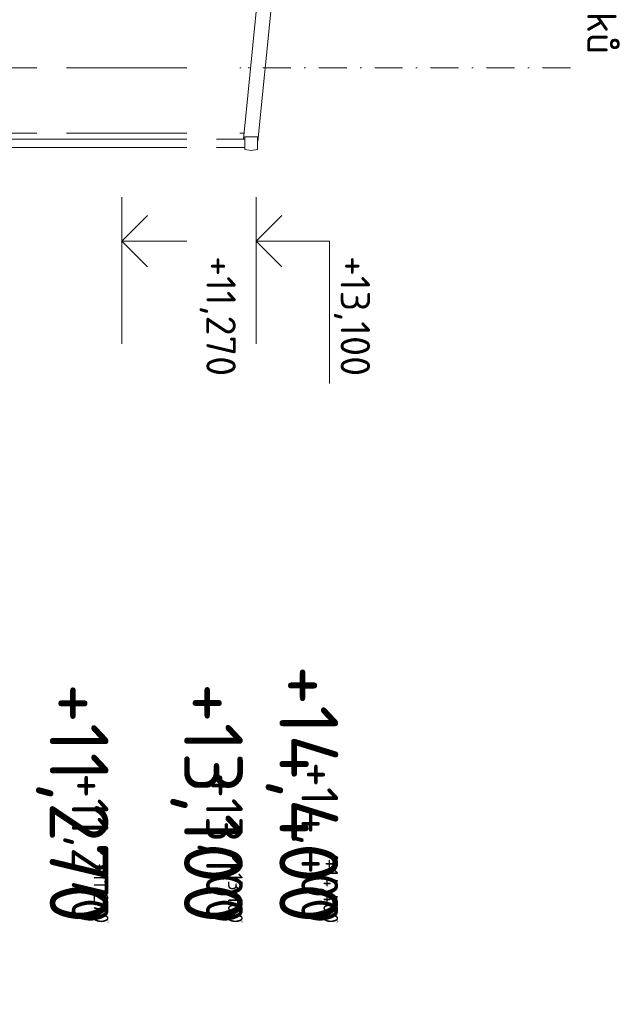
# Model space of a CAD drawing. Header units: millimetres. Extents: x -725694 to 4766210, y -2984614 to 2187451.
# Tile 12 of 256: x -49154 to -40915, y -12771 to 657. Entities that reach past the tile are written whole.
import ezdxf
from ezdxf import colors
from ezdxf.entities.mleader import LeaderData, LeaderLine
from ezdxf.enums import TextEntityAlignment as Align
from ezdxf.math import Vec2, Vec3

# ---------------------------------------------------------------- set-up
doc = ezdxf.new("R2010")
doc.units = ezdxf.units.MM
for name, pattern in [('CENTERX2', [101.6, 63.5, -12.7, 12.7, -12.7]), ('DASHDOT', [25.4, 12.7, -6.35, 0, -6.35]), ('DIVIDE', [31.75, 12.7, -6.35, 0, -6.35, 0, -6.35])]:
    doc.linetypes.add(name, pattern=pattern)
for name, color, linetype in [('0 @ 1', 7, 'Continuous'), ('0 @ 10', 7, 'Continuous'), ('0 @ 100', 7, 'Continuous'), ('0 @ 200', 7, 'Continuous'), ('0 @ 250 (1)', 7, 'Continuous'), ('0 @ 250 (2)', 7, 'Continuous'), ('0 @ 400', 7, 'Continuous')]:
    doc.layers.add(name, color=color, linetype=linetype)
for name, color, linetype, lineweight in [('A99_N_koty-200-vysk', 7, 'Continuous', 9), ('A99_N_sraf', 7, 'Continuous', 0), ('A99_N_txt-popis-50 @ 200', 7, 'Continuous', 9), ('A99_S_kce-pohl', 7, 'Continuous', 5), ('A99_S_osy', 7, 'CENTERX2', 5), ('PBS - odstupy', 1, 'DIVIDE', 30)]:
    doc.layers.add(name, color=color, linetype=linetype, lineweight=lineweight)
doc.styles.add('A99_kota', font='isocpeur.ttf', dxfattribs={"height": 2})
doc.styles.add('A99_popis', font='isocpeur.ttf')

# ---------------------------------------------------------------- blocks, each defined once
blk = doc.blocks.new('*U124')
at = {"color": 0, "linetype": 'ByBlock', "lineweight": -2}
blk.add_line((-3, 0), (7, 0), dxfattribs=at)
for points in [[(0, 0), (0, 5), (0, 5), (9.7, 5)], [(-1.75, 1.75), (0, 0), (1.75, 1.75)]]:
    blk.add_lwpolyline(points, dxfattribs=at)
at = {"color": 0, "linetype": 'ByBlock', "lineweight": -2, "style": 'A99_kota'}
for tag, p in [('VYSKA', (9.2, 7.75)), ('POPIS', (9.2, 4.5))]:
    blk.add_attdef(tag, text='', height=2, dxfattribs=at).set_placement(p, align=Align.TOP_RIGHT)
blk = doc.blocks.new('*U6434')
at = {"layer": 'A99_N_koty-200-vysk', "lineweight": 5}
ref = blk.add_blockref('*U124', (-47760, -2365), dxfattribs=dict(at, xscale=200, yscale=200, zscale=200, rotation=270))
ref.add_attrib('VYSKA', '+11,270', dxfattribs={"layer": '0 @ 400', "color": 0, "linetype": 'ByBlock', "lineweight": -2, "height": 800, "rotation": 270, "style": 'A99_kota'}).set_placement((-47945, -11665), align=Align.TOP_RIGHT)
ref = blk.add_blockref('*U124', (-47760, -2365), dxfattribs=dict(at, xscale=200, yscale=200, zscale=200, rotation=270))
ref.add_attrib('VYSKA', '+11,270', dxfattribs={"layer": '0 @ 250 (1)', "color": 0, "linetype": 'ByBlock', "lineweight": -2, "height": 500, "rotation": 270, "style": 'A99_kota'}).set_placement((-47945, -11665), align=Align.TOP_RIGHT)
ref = blk.add_blockref('*U124', (-47760, -2365), dxfattribs=dict(at, xscale=200, yscale=200, zscale=200, rotation=270))
ref.add_attrib('VYSKA', '+11,270', dxfattribs={"layer": '0 @ 250 (2)', "color": 0, "linetype": 'ByBlock', "lineweight": -2, "height": 500, "rotation": 270, "style": 'A99_kota'}).set_placement((-47945, -11665), align=Align.TOP_RIGHT)
ref = blk.add_blockref('*U124', (-47760, -2365), dxfattribs=dict(at, xscale=200, yscale=200, zscale=200, rotation=270))
ref.add_attrib('VYSKA', '+11,270', dxfattribs={"layer": '0 @ 100', "color": 0, "linetype": 'ByBlock', "lineweight": -2, "height": 200, "rotation": 270, "style": 'A99_kota'}).set_placement((-47945, -11665), align=Align.TOP_RIGHT)
ref = blk.add_blockref('*U124', (-47760, -2365), dxfattribs=dict(at, xscale=200, yscale=200, zscale=200, rotation=270))
ref.add_attrib('VYSKA', '+11,270', dxfattribs={"layer": '0 @ 10', "color": 0, "linetype": 'ByBlock', "lineweight": -2, "height": 20, "rotation": 270, "style": 'A99_kota'}).set_placement((-47945, -11665), align=Align.TOP_RIGHT)
ref = blk.add_blockref('*U124', (-47760, -2365), dxfattribs=dict(at, xscale=200, yscale=200, zscale=200, rotation=270))
ref.add_attrib('VYSKA', '+11,270', dxfattribs={"layer": '0 @ 1', "color": 0, "linetype": 'ByBlock', "lineweight": -2, "height": 2, "rotation": 270, "style": 'A99_kota'}).set_placement((-47945, -11665), align=Align.TOP_RIGHT)
ref = blk.add_blockref('*U124', (-47760, -2365), dxfattribs=dict(at, xscale=200, yscale=200, zscale=200, rotation=270))
ref.add_attrib('VYSKA', '+11,270', dxfattribs={"layer": '0 @ 200', "color": 0, "linetype": 'ByBlock', "lineweight": -2, "height": 400, "rotation": 270, "style": 'A99_kota'}).set_placement((-46210, -4205), align=Align.TOP_RIGHT)
blk = doc.blocks.new('*U6435')
at = {"layer": 'A99_N_koty-200-vysk', "lineweight": 5}
ref = blk.add_blockref('*U124', (-45930, -2365), dxfattribs=dict(at, xscale=200, yscale=200, zscale=200, rotation=270))
ref.add_attrib('VYSKA', '+13,100', dxfattribs={"layer": '0 @ 400', "color": 0, "linetype": 'ByBlock', "lineweight": -2, "height": 800, "rotation": 270, "style": 'A99_kota'}).set_placement((-46115, -11665), align=Align.TOP_RIGHT)
ref = blk.add_blockref('*U124', (-45930, -2365), dxfattribs=dict(at, xscale=200, yscale=200, zscale=200, rotation=270))
ref.add_attrib('VYSKA', '+13,100', dxfattribs={"layer": '0 @ 250 (1)', "color": 0, "linetype": 'ByBlock', "lineweight": -2, "height": 500, "rotation": 270, "style": 'A99_kota'}).set_placement((-46115, -11665), align=Align.TOP_RIGHT)
ref = blk.add_blockref('*U124', (-45930, -2365), dxfattribs=dict(at, xscale=200, yscale=200, zscale=200, rotation=270))
ref.add_attrib('VYSKA', '+13,100', dxfattribs={"layer": '0 @ 250 (2)', "color": 0, "linetype": 'ByBlock', "lineweight": -2, "height": 500, "rotation": 270, "style": 'A99_kota'}).set_placement((-46115, -11665), align=Align.TOP_RIGHT)
ref = blk.add_blockref('*U124', (-45930, -2365), dxfattribs=dict(at, xscale=200, yscale=200, zscale=200, rotation=270))
ref.add_attrib('VYSKA', '+13,100', dxfattribs={"layer": '0 @ 100', "color": 0, "linetype": 'ByBlock', "lineweight": -2, "height": 200, "rotation": 270, "style": 'A99_kota'}).set_placement((-46115, -11665), align=Align.TOP_RIGHT)
ref = blk.add_blockref('*U124', (-45930, -2365), dxfattribs=dict(at, xscale=200, yscale=200, zscale=200, rotation=270))
ref.add_attrib('VYSKA', '+13,100', dxfattribs={"layer": '0 @ 10', "color": 0, "linetype": 'ByBlock', "lineweight": -2, "height": 20, "rotation": 270, "style": 'A99_kota'}).set_placement((-46115, -11665), align=Align.TOP_RIGHT)
ref = blk.add_blockref('*U124', (-45930, -2365), dxfattribs=dict(at, xscale=200, yscale=200, zscale=200, rotation=270))
ref.add_attrib('VYSKA', '+13,100', dxfattribs={"layer": '0 @ 1', "color": 0, "linetype": 'ByBlock', "lineweight": -2, "height": 2, "rotation": 270, "style": 'A99_kota'}).set_placement((-46115, -11665), align=Align.TOP_RIGHT)
ref = blk.add_blockref('*U124', (-45930, -2365), dxfattribs=dict(at, xscale=200, yscale=200, zscale=200, rotation=270))
ref.add_attrib('VYSKA', '+13,100', dxfattribs={"layer": '0 @ 200', "color": 0, "linetype": 'ByBlock', "lineweight": -2, "height": 400, "rotation": 270, "style": 'A99_kota'}).set_placement((-44380, -4205), align=Align.TOP_RIGHT)
blk = doc.blocks.new('*U6456')
at = {"layer": 'A99_N_koty-200-vysk', "lineweight": 5}
ref = blk.add_blockref('*U124', (-44620, 7230), dxfattribs=dict(at, xscale=200, yscale=200, zscale=200, rotation=270))
ref.add_attrib('VYSKA', '+14,400', dxfattribs={"layer": '0 @ 400', "color": 0, "linetype": 'ByBlock', "lineweight": -2, "height": 800, "rotation": 270, "style": 'A99_kota'}).set_placement((-44815, -11665), align=Align.TOP_RIGHT)
ref = blk.add_blockref('*U124', (-44620, 7230), dxfattribs=dict(at, xscale=200, yscale=200, zscale=200, rotation=270))
ref.add_attrib('VYSKA', '+14,400', dxfattribs={"layer": '0 @ 250 (1)', "color": 0, "linetype": 'ByBlock', "lineweight": -2, "height": 500, "rotation": 270, "style": 'A99_kota'}).set_placement((-44815, -11665), align=Align.TOP_RIGHT)
ref = blk.add_blockref('*U124', (-44620, 7230), dxfattribs=dict(at, xscale=200, yscale=200, zscale=200, rotation=270))
ref.add_attrib('VYSKA', '+14,400', dxfattribs={"layer": '0 @ 250 (2)', "color": 0, "linetype": 'ByBlock', "lineweight": -2, "height": 500, "rotation": 270, "style": 'A99_kota'}).set_placement((-44815, -11665), align=Align.TOP_RIGHT)
ref = blk.add_blockref('*U124', (-44620, 7230), dxfattribs=dict(at, xscale=200, yscale=200, zscale=200, rotation=270))
ref.add_attrib('VYSKA', '+14,400', dxfattribs={"layer": '0 @ 100', "color": 0, "linetype": 'ByBlock', "lineweight": -2, "height": 200, "rotation": 270, "style": 'A99_kota'}).set_placement((-44815, -11665), align=Align.TOP_RIGHT)
ref = blk.add_blockref('*U124', (-44620, 7230), dxfattribs=dict(at, xscale=200, yscale=200, zscale=200, rotation=270))
ref.add_attrib('VYSKA', '+14,400', dxfattribs={"layer": '0 @ 10', "color": 0, "linetype": 'ByBlock', "lineweight": -2, "height": 20, "rotation": 270, "style": 'A99_kota'}).set_placement((-44815, -11665), align=Align.TOP_RIGHT)
ref = blk.add_blockref('*U124', (-44620, 7230), dxfattribs=dict(at, xscale=200, yscale=200, zscale=200, rotation=270))
ref.add_attrib('VYSKA', '+14,400', dxfattribs={"layer": '0 @ 1', "color": 0, "linetype": 'ByBlock', "lineweight": -2, "height": 2, "rotation": 270, "style": 'A99_kota'}).set_placement((-44815, -11665), align=Align.TOP_RIGHT)

msp = doc.modelspace()

# ---------------------------------------------------------------- linework, layer by layer
at = {"layer": 'A99_N_sraf', "lineweight": 5}
msp.add_lwpolyline([(-58669.8, 0), (-46141.6, 0)], dxfattribs=at)
at = {"layer": 'A99_S_kce-pohl', "lineweight": 5}
for p, q in [((-46105.2, -974.6), (-44819.8, 11980)), ((-45907.7, -1000), (-44619.8, 11980)), ((-46096.8, -890), (-58669.8, -890))]:
    msp.add_line(p, q, dxfattribs=at)
msp.add_lwpolyline([(-45911.2, -1113.7), (-45911.2, -939.6)], dxfattribs=at)
at = {"layer": 'A99_S_osy', "linetype": 'DASHDOT', "lineweight": 9, "ltscale": 30}
msp.add_lwpolyline([(-61844.8, 0), (-41504.8, 0)], dxfattribs=at)

# ---------------------------------------------------------------- next in the draw order: leaders
at = {"layer": 'A99_N_txt-popis-50 @ 200', "lineweight": 9}
ml = msp.add_multileader_mtext('Standard', dxfattribs=at)
ml.set_content('\\A1;{\\C256;demontáž prosvětlení}', color=1, style='A99_popis')
ml.set_leader_properties(color=256, linetype='ByLayer', lineweight=-1)
ml.build(insert=Vec2(0, 0))
ml.multileader.update_dxf_attribs({"dogleg_length": 1, "arrow_head_size": 300, "scale": 200})
ctx = ml.context
ctx.base_point, ctx.scale, ctx.char_height, ctx.arrow_head_size, ctx.landing_gap_size, ctx.plane_origin, ctx.plane_x_axis, ctx.plane_y_axis = Vec3(-46415, 18038.3), 200, 400, 300, 250, Vec3(-63060.8, 25847.2), Vec3(0, -1), Vec3(1, 0)
notes = []
notes.append((ctx, [(1, (1, 1, 0), (-46415, 10552.2), (0, 1), 1746.2, [(0, [(-48559.8, 10552.2)], 0, [])])]))
ctx.mtext.insert, ctx.mtext.text_direction, ctx.mtext.rotation, ctx.mtext.width, ctx.mtext.flow_direction = Vec3(-46155, 17788.3), Vec3(0, -1), 4.712389, 5446.397, 5
ctx.mtext.has_bg_fill, ctx.mtext.bg_color, ctx.mtext.bg_scale_factor, ctx.mtext.bg_transparency, ctx.mtext.use_window_bg_color = 1, -1073741824, 1, 0, 1
ml = msp.add_multileader_mtext('Standard', dxfattribs=at)
ml.set_content('\\A1;{\\C256;demontáž střešních panelů PUR, tl.40mm, včetně klempířských výrobků}', color=1, style='A99_popis')
ml.set_leader_properties(color=256, linetype='ByLayer', lineweight=-1)
ml.build(insert=Vec2(0, 0))
ml.multileader.update_dxf_attribs({"dogleg_length": 1, "arrow_head_size": 300, "scale": 200})
ctx = ml.context
ctx.base_point, ctx.scale, ctx.char_height, ctx.arrow_head_size, ctx.landing_gap_size, ctx.plane_origin, ctx.plane_x_axis, ctx.plane_y_axis = Vec3(-41280, 18100), 200, 400, 300, 250, Vec3(-51755.8, 26655), Vec3(0, -1), Vec3(1, 0)
notes.append((ctx, [(1, (1, 1, 0), (-41280, 9640), (0, 1), 2920, [(0, [(-44852, 9640)], 0, [])])]))
ctx.mtext.insert, ctx.mtext.text_direction, ctx.mtext.rotation, ctx.mtext.width, ctx.mtext.flow_direction = Vec3(-41020, 17850), Vec3(0, -1), 4.712389, 5217.251, 5
ctx.mtext.has_bg_fill, ctx.mtext.bg_color, ctx.mtext.bg_scale_factor, ctx.mtext.bg_transparency, ctx.mtext.use_window_bg_color = 1, -1073741824, 1, 0, 1
for ctx, leaders in notes:
    for number, flags, end, landing, length, lines in leaders:
        leader = LeaderData()
        leader.index, (leader.has_last_leader_line, leader.has_dogleg_vector, leader.attachment_direction) = number, flags
        leader.last_leader_point, leader.dogleg_vector, leader.dogleg_length = Vec3(end), Vec3(landing), length
        for number, points, colour, breaks in lines:
            line = LeaderLine()
            line.index, line.vertices, line.color, line.breaks = number, Vec3.list(points), colors.encode_raw_color(colour), breaks
            leader.lines.append(line)
        ctx.leaders.append(leader)

# ---------------------------------------------------------------- next in the draw order: linework, layer by layer
at = {"layer": 'A99_S_kce-pohl', "lineweight": 5}
msp.add_lwpolyline([(-45911.2, -939.6), (-46084.1, -939.6), (-46084.1, -1114.6), (-46001.6, -1129.1), (-45911.2, -1113.7)], dxfattribs=at)

# ---------------------------------------------------------------- next in the draw order: leaders
at = {"layer": 'A99_N_txt-popis-50 @ 200', "lineweight": 9}
ml = msp.add_multileader_mtext('Standard', dxfattribs=at)
ml.set_content('\\A1;{\\C256;demontáž pásového světlíku}', color=1, style='A99_popis')
ml.set_leader_properties(color=256, linetype='ByLayer', lineweight=-1)
ml.build(insert=Vec2(0, 0))
ml.multileader.update_dxf_attribs({"dogleg_length": 1, "arrow_head_size": 300, "scale": 200})
ctx = ml.context
ctx.base_point, ctx.scale, ctx.char_height, ctx.arrow_head_size, ctx.landing_gap_size, ctx.plane_origin, ctx.plane_x_axis, ctx.plane_y_axis = Vec3(-41255, 74050), 200, 400, 300, 250, Vec3(-50290.8, 71245), Vec3(0, -1), Vec3(1, 0)
notes = []
notes.append((ctx, [(0, (1, 1, 0), (-41255, 74695), (0, -1), 645, [(0, [(-44352.3, 74695)], 0, [])])]))
ctx.mtext.insert, ctx.mtext.text_direction, ctx.mtext.rotation, ctx.mtext.width, ctx.mtext.defined_height, ctx.mtext.flow_direction = Vec3(-40995, 73800), Vec3(0, -1), 4.712389, 7477.425, 1693.3, 5
ctx.mtext.has_bg_fill, ctx.mtext.bg_color, ctx.mtext.bg_scale_factor, ctx.mtext.bg_transparency, ctx.mtext.use_window_bg_color = 1, -1073741824, 1, 0, 1
ml = msp.add_multileader_mtext('Standard', dxfattribs=at)
ml.set_content('\\A1;{\\C256;stěna hal C+D ze Siporexových panelů, tl. 300mm}', color=1, style='A99_popis')
ml.set_leader_properties(color=256, linetype='ByLayer', lineweight=-1)
ml.build(insert=Vec2(0, 0))
ml.multileader.update_dxf_attribs({"dogleg_length": 1, "arrow_head_size": 300, "scale": 200})
ctx = ml.context
ctx.base_point, ctx.scale, ctx.char_height, ctx.arrow_head_size, ctx.landing_gap_size, ctx.plane_origin, ctx.plane_x_axis, ctx.plane_y_axis = Vec3(-46729.8, 73076.6), 200, 400, 300, 250, Vec3(-57580.8, 64726.6), Vec3(0, -1), Vec3(1, 0)
notes.append((ctx, [(1, (1, 1, 0), (-46729.8, 64431.6), (0, 1), 585, [(0, [(-46724.8, 59836.6)], 0, [])])]))
ctx.mtext.insert, ctx.mtext.text_direction, ctx.mtext.rotation, ctx.mtext.width, ctx.mtext.flow_direction = Vec3(-46469.8, 72826.6), Vec3(0, -1), 4.712389, 7709.273, 5
ctx.mtext.has_bg_fill, ctx.mtext.bg_color, ctx.mtext.bg_scale_factor, ctx.mtext.bg_transparency, ctx.mtext.use_window_bg_color = 1, -1073741824, 1, 0, 1
ml = msp.add_multileader_mtext('Standard', dxfattribs=at)
ml.set_content('\\A1;{\\C256;vybourání oken a dozdění okenních otvorů}', color=1, style='A99_popis')
ml.set_leader_properties(color=256, linetype='ByLayer', lineweight=-1)
ml.build(insert=Vec2(0, 0))
ml.multileader.update_dxf_attribs({"dogleg_length": 1, "arrow_head_size": 300, "scale": 200})
ctx = ml.context
ctx.base_point, ctx.scale, ctx.char_height, ctx.arrow_head_size, ctx.landing_gap_size, ctx.plane_origin, ctx.plane_x_axis, ctx.plane_y_axis = Vec3(-48720, 45350), 200, 400, 300, 250, Vec3(-59565.8, 41825), Vec3(0, -1), Vec3(1, 0)
notes.append((ctx, [(1, (1, 1, 0), (-48720, 40065), (0, 1), 585, [(0, [(-48719.8, 37560)], 0, [])])]))
ctx.mtext.insert, ctx.mtext.text_direction, ctx.mtext.rotation, ctx.mtext.width, ctx.mtext.defined_height, ctx.mtext.flow_direction = Vec3(-48520, 45100), Vec3(0, -1), 4.712389, 4450, 1693.3, 5
ctx.mtext.has_bg_fill, ctx.mtext.bg_color, ctx.mtext.bg_scale_factor, ctx.mtext.bg_transparency, ctx.mtext.use_window_bg_color = 1, -1073741824, 1, 0, 1
for ctx, leaders in notes:
    for number, flags, end, landing, length, lines in leaders:
        leader = LeaderData()
        leader.index, (leader.has_last_leader_line, leader.has_dogleg_vector, leader.attachment_direction) = number, flags
        leader.last_leader_point, leader.dogleg_vector, leader.dogleg_length = Vec3(end), Vec3(landing), length
        for number, points, colour, breaks in lines:
            line = LeaderLine()
            line.index, line.vertices, line.color, line.breaks = number, Vec3.list(points), colors.encode_raw_color(colour), breaks
            leader.lines.append(line)
        ctx.leaders.append(leader)

# ---------------------------------------------------------------- next in the draw order: linework, layer by layer
at = {"layer": 'A99_S_kce-pohl', "lineweight": 5}
msp.add_lwpolyline([(-58862.4, -1084.6), (-46084.1, -1084.6), (-46084.1, -974.6), (-58855.2, -974.6)], dxfattribs=at)

# ---------------------------------------------------------------- next in the draw order: block references
at = {"layer": 'PBS - odstupy', "color": 4, "linetype": 'Continuous', "lineweight": 0}
msp.add_blockref('*U6434', (0, 0), dxfattribs=at)

# ---------------------------------------------------------------- next in the draw order: leaders
at = {"layer": 'A99_N_txt-popis-50 @ 200', "lineweight": 9}
ml = msp.add_multileader_mtext('Standard', dxfattribs=at)
ml.set_content('\\A1;{\\C256;demontáž pásového světlíku}', color=1, style='A99_popis')
ml.set_leader_properties(color=256, linetype='ByLayer', lineweight=-1)
ml.build(insert=Vec2(0, 0))
ml.multileader.update_dxf_attribs({"dogleg_length": 1, "arrow_head_size": 300, "scale": 200})
ctx = ml.context
ctx.base_point, ctx.scale, ctx.char_height, ctx.arrow_head_size, ctx.landing_gap_size, ctx.plane_origin, ctx.plane_x_axis, ctx.plane_y_axis = Vec3(-41255, 38080), 200, 400, 300, 250, Vec3(-50290.8, 35275), Vec3(0, -1), Vec3(1, 0)
notes = []
notes.append((ctx, [(0, (1, 1, 0), (-41255, 38725), (0, -1), 645, [(0, [(-44352.3, 38725)], 0, [])])]))
ctx.mtext.insert, ctx.mtext.text_direction, ctx.mtext.rotation, ctx.mtext.width, ctx.mtext.defined_height, ctx.mtext.flow_direction = Vec3(-40995, 37830), Vec3(0, -1), 4.712389, 7477.425, 1693.3, 5
ctx.mtext.has_bg_fill, ctx.mtext.bg_color, ctx.mtext.bg_scale_factor, ctx.mtext.bg_transparency, ctx.mtext.use_window_bg_color = 1, -1073741824, 1, 0, 1
for ctx, leaders in notes:
    for number, flags, end, landing, length, lines in leaders:
        leader = LeaderData()
        leader.index, (leader.has_last_leader_line, leader.has_dogleg_vector, leader.attachment_direction) = number, flags
        leader.last_leader_point, leader.dogleg_vector, leader.dogleg_length = Vec3(end), Vec3(landing), length
        for number, points, colour, breaks in lines:
            line = LeaderLine()
            line.index, line.vertices, line.color, line.breaks = number, Vec3.list(points), colors.encode_raw_color(colour), breaks
            leader.lines.append(line)
        ctx.leaders.append(leader)

# ---------------------------------------------------------------- next in the draw order: block references
at = {"layer": 'PBS - odstupy', "color": 4, "linetype": 'Continuous', "lineweight": 0}
for name in ['*U6456', '*U6435']:
    msp.add_blockref(name, (0, 0), dxfattribs=at)

# ---------------------------------------------------------------- next in the draw order: leaders
at = {"layer": 'A99_N_txt-popis-50 @ 200', "lineweight": 9}
ml = msp.add_multileader_mtext('Standard', dxfattribs=at)
ml.set_content('\\A1;{\\C256;demontáž pásového světlíku}', color=1, style='A99_popis')
ml.set_leader_properties(color=256, linetype='ByLayer', lineweight=-1)
ml.build(insert=Vec2(0, 0))
ml.multileader.update_dxf_attribs({"dogleg_length": 1, "arrow_head_size": 300, "scale": 200})
ctx = ml.context
ctx.base_point, ctx.scale, ctx.char_height, ctx.arrow_head_size, ctx.landing_gap_size, ctx.plane_origin, ctx.plane_x_axis, ctx.plane_y_axis = Vec3(-41255, 56050), 200, 400, 300, 250, Vec3(-50290.8, 53245), Vec3(0, -1), Vec3(1, 0)
notes = []
notes.append((ctx, [(0, (1, 1, 0), (-41255, 56695), (0, -1), 645, [(0, [(-44352.3, 56695)], 0, [])])]))
ctx.mtext.insert, ctx.mtext.text_direction, ctx.mtext.rotation, ctx.mtext.width, ctx.mtext.defined_height, ctx.mtext.flow_direction = Vec3(-40995, 55800), Vec3(0, -1), 4.712389, 7005, 1693.3, 5
ctx.mtext.has_bg_fill, ctx.mtext.bg_color, ctx.mtext.bg_scale_factor, ctx.mtext.bg_transparency, ctx.mtext.use_window_bg_color = 1, -1073741824, 1, 0, 1
ml = msp.add_multileader_mtext('Standard', dxfattribs=at)
ml.set_content('\\A1;{\\C256;stěna haly B ze Siporexových panelů, tl. 450 mm}', color=1, style='A99_popis')
ml.set_leader_properties(color=256, linetype='ByLayer', lineweight=-1)
ml.build(insert=Vec2(0, 0))
ml.multileader.update_dxf_attribs({"dogleg_length": 1, "arrow_head_size": 300, "scale": 200})
ctx = ml.context
ctx.base_point, ctx.scale, ctx.char_height, ctx.arrow_head_size, ctx.landing_gap_size, ctx.plane_origin, ctx.plane_x_axis, ctx.plane_y_axis = Vec3(-46734.8, 54048.1), 200, 400, 300, 250, Vec3(-57585.8, 45978.1), Vec3(0, -1), Vec3(1, 0)
notes.append((ctx, [(1, (1, 1, 0), (-46734.8, 45683.1), (0, 1), 585, [(0, [(-46729.8, 41088.1)], 0, [])])]))
ctx.mtext.insert, ctx.mtext.text_direction, ctx.mtext.rotation, ctx.mtext.width, ctx.mtext.flow_direction = Vec3(-46474.8, 53798.1), Vec3(0, -1), 4.712389, 7709.273, 5
ctx.mtext.has_bg_fill, ctx.mtext.bg_color, ctx.mtext.bg_scale_factor, ctx.mtext.bg_transparency, ctx.mtext.use_window_bg_color = 1, -1073741824, 1, 0, 1
for ctx, leaders in notes:
    for number, flags, end, landing, length, lines in leaders:
        leader = LeaderData()
        leader.index, (leader.has_last_leader_line, leader.has_dogleg_vector, leader.attachment_direction) = number, flags
        leader.last_leader_point, leader.dogleg_vector, leader.dogleg_length = Vec3(end), Vec3(landing), length
        for number, points, colour, breaks in lines:
            line = LeaderLine()
            line.index, line.vertices, line.color, line.breaks = number, Vec3.list(points), colors.encode_raw_color(colour), breaks
            leader.lines.append(line)
        ctx.leaders.append(leader)

doc.saveas('drawing.dxf')
